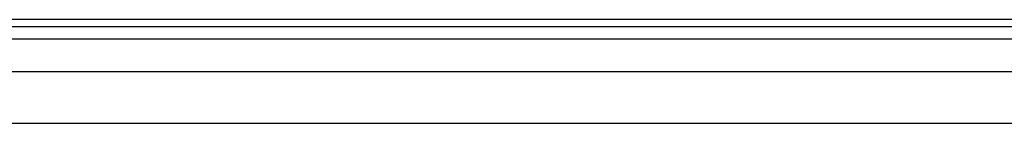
# Model space of a CAD drawing. Header units: inches. Extents: x 4 to 114, y 7 to 59.
# Tile 24 of 55: x 11.342 to 18.789, y 38.786 to 39.573. Entities that reach past the tile are written whole.
import ezdxf

# ---------------------------------------------------------------- set-up
doc = ezdxf.new("R2010")
doc.units = ezdxf.units.IN
doc.header["$MEASUREMENT"] = 0
doc.layers.add('Visible Edges(ANSI)', color=7, linetype='Continuous', lineweight=25)
doc.layers.add('Visible Tangent Edges(ANSI)', color=7, linetype='Continuous', lineweight=25)

msp = doc.modelspace()

# ---------------------------------------------------------------- linework, layer by layer
at = {"layer": 'Visible Edges(ANSI)'}
for p, q in [((27.666, 39.5734), (4.04, 39.5734)), ((4.04, 39.5204), (27.666, 39.5204)), ((4.7708, 39.1797), (26.9149, 39.1797)), ((26.9149, 38.786), (4.7708, 38.786))]:
    msp.add_line(p, q, dxfattribs=at)
at = {"layer": 'Visible Tangent Edges(ANSI)'}
msp.add_line((4.04, 39.4274), (27.666, 39.4274), dxfattribs=at)

doc.saveas('drawing.dxf')
